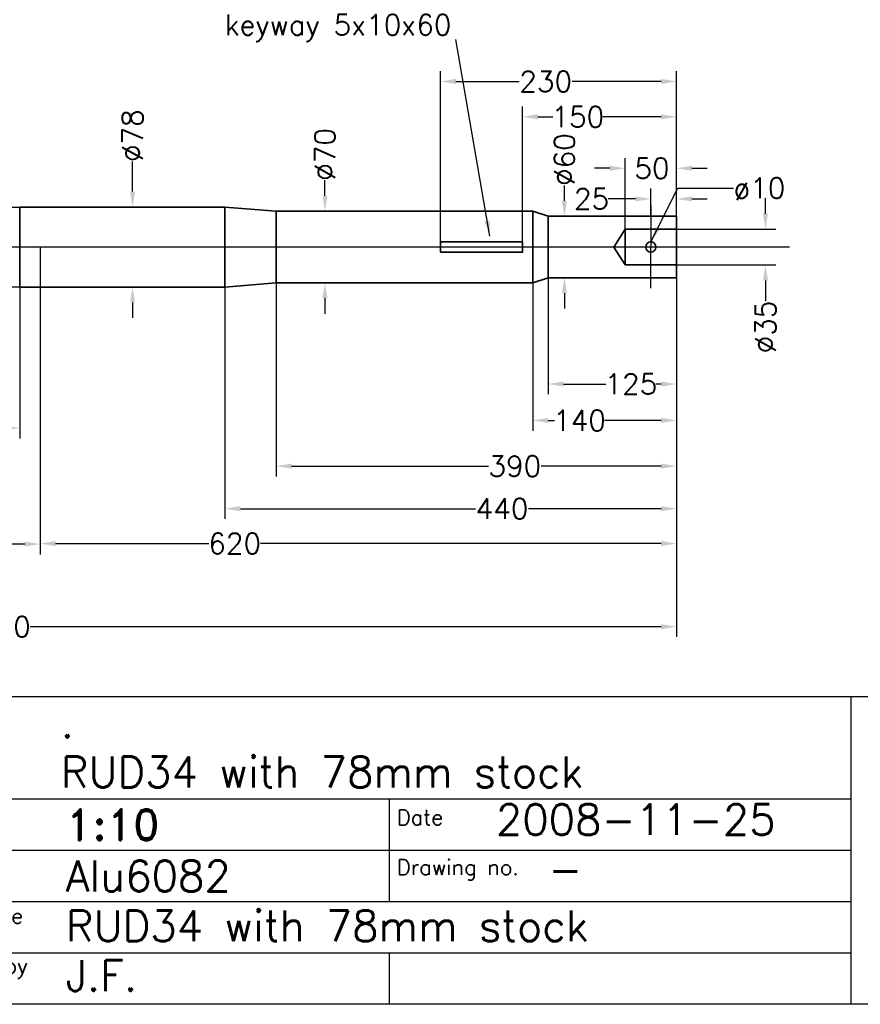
# Model space of a CAD drawing. Header units: millimetres. Extents: x 7844 to 10944, y 2976 to 5126.
# Tile 2 of 4: x 9584 to 10403, y 3026 to 3986. Entities that reach past the tile are written whole.
import ezdxf

# ---------------------------------------------------------------- set-up
doc = ezdxf.new("R2010")
doc.units = ezdxf.units.MM
doc.header["$LTSCALE"] = 25
doc.header["$MEASUREMENT"] = 0
doc.linetypes.add('CENTER', pattern=[50.8, 31.75, -6.35, 6.35, -6.35])
doc.layers.get('DEFPOINTS').update_dxf_attribs({"linetype": 'CONTINUOUS'})
for name, color, linetype in [('CENTER', 1, 'CENTER'), ('DIMS', 7, 'CONTINUOUS'), ('RAMME', 7, 'CONTINUOUS')]:
    doc.layers.add(name, color=color, linetype=linetype)
doc.layers.add('STOCK', color=5, linetype='CONTINUOUS', lineweight=35)
doc.styles.add('ROMAND', font='romand')
doc.styles.add('ROMANS', font='romans')
doc.dimstyles.new('Text 20', dxfattribs={"dimtxt": 20, "dimasz": 15, "dimexe": 10, "dimexo": 0, "dimgap": 0, "dimtad": 0, "dimdsep": 46, "dimtxsty": 'ROMANS', "dimcen": 10, "dimazin": 2, "dimtfac": 0.65, "dimtofl": 0, "dimtmove": 0, "dimatfit": 0, "dimfxl": 0, "dimtolj": 1, "dimarcsym": 0})

# ---------------------------------------------------------------- blocks, each defined once
blk = doc.blocks.new('*D21')
at = {"layer": 'DEFPOINTS', "color": 0}
for p in [(9881.76, 3799.24), (9994.32, 3799.24), (9934.32, 3729.24)]:
    blk.add_point(p, dxfattribs=at)
at = {"layer": 'DIMS', "color": 0, "lineweight": -2}
for p, q in [((9881.76, 3814.24), (9881.76, 3829.24)), ((9994.32, 3799.24), (9871.76, 3799.24)), ((9934.32, 3729.24), (9871.76, 3729.24)), ((9881.76, 3714.24), (9881.76, 3699.24))]:
    blk.add_line(p, q, dxfattribs=at)
at = {"layer": 'DIMS', "color": 0}
for points in [[(9879.26, 3814.24), (9884.26, 3814.24), (9881.76, 3799.24)], [(9879.26, 3714.24), (9884.26, 3714.24), (9881.76, 3729.24)]]:
    blk.add_solid(points, dxfattribs=at)
at = {"layer": 'DIMS', "color": 0, "insert": (9881.76, 3854.48), "char_height": 20, "attachment_point": 5, "rotation": 90, "style": 'ROMANS'}
blk.add_mtext('\\A1;%%C70', dxfattribs=at)
blk = doc.blocks.new('*D3')
at = {"layer": 'DEFPOINTS', "color": 0}
for p in [(9604.32, 3764.24), (8624.32, 3740.24), (8624.32, 3474.74)]:
    blk.add_point(p, dxfattribs=at)
at = {"layer": 'DIMS', "color": 0, "lineweight": -2}
for p, q in [((9604.32, 3764.24), (9604.32, 3464.74)), ((8624.32, 3740.24), (8624.32, 3464.74)), ((8639.32, 3474.74), (8907.11, 3474.74)), ((9589.32, 3474.74), (8958.54, 3474.74))]:
    blk.add_line(p, q, dxfattribs=at)
at = {"layer": 'DIMS', "color": 0}
for points in [[(8639.32, 3477.24), (8639.32, 3472.24), (8624.32, 3474.74)], [(9589.32, 3477.24), (9589.32, 3472.24), (9604.32, 3474.74)]]:
    blk.add_solid(points, dxfattribs=at)
at = {"layer": 'DIMS', "color": 0, "insert": (8932.82, 3474.74), "char_height": 20, "attachment_point": 5, "style": 'ROMANS'}
blk.add_mtext('\\A1;980', dxfattribs=at)
blk = doc.blocks.new('*D4')
at = {"layer": 'DEFPOINTS', "color": 0}
for p in [(8624.32, 3740.24), (9584.32, 3725.24), (9584.32, 3587.74)]:
    blk.add_point(p, dxfattribs=at)
at = {"layer": 'DIMS', "color": 0, "lineweight": -2}
for p, q in [((8624.32, 3740.24), (8624.32, 3577.74)), ((9584.32, 3725.24), (9584.32, 3577.74)), ((8639.32, 3587.74), (9118.61, 3587.74)), ((9569.32, 3587.74), (9170.04, 3587.74))]:
    blk.add_line(p, q, dxfattribs=at)
at = {"layer": 'DIMS', "color": 0}
for points in [[(8639.32, 3590.24), (8639.32, 3585.24), (8624.32, 3587.74)], [(9569.32, 3590.24), (9569.32, 3585.24), (9584.32, 3587.74)]]:
    blk.add_solid(points, dxfattribs=at)
at = {"layer": 'DIMS', "color": 0, "insert": (9144.32, 3587.74), "char_height": 20, "attachment_point": 5, "style": 'ROMANS'}
blk.add_mtext('\\A1;960', dxfattribs=at)
blk = doc.blocks.new('*D11')
at = {"layer": 'DEFPOINTS', "color": 0}
for p in [(10074.32, 3891.14), (10224.32, 3794.24), (10074.32, 3769.24)]:
    blk.add_point(p, dxfattribs=at)
at = {"layer": 'DIMS', "color": 0, "lineweight": -2}
for p, q in [((10074.32, 3769.24), (10074.32, 3901.14)), ((10224.32, 3794.24), (10224.32, 3901.14)), ((10089.32, 3891.14), (10103.88, 3891.14)), ((10209.32, 3891.14), (10152.45, 3891.14))]:
    blk.add_line(p, q, dxfattribs=at)
at = {"layer": 'DIMS', "color": 0}
for points in [[(10089.32, 3893.64), (10089.32, 3888.64), (10074.32, 3891.14)], [(10209.32, 3893.64), (10209.32, 3888.64), (10224.32, 3891.14)]]:
    blk.add_solid(points, dxfattribs=at)
at = {"layer": 'DIMS', "color": 0, "insert": (10128.16, 3891.14), "char_height": 20, "attachment_point": 5, "style": 'ROMANS'}
blk.add_mtext('\\A1;150', dxfattribs=at)
blk = doc.blocks.new('*D12')
at = {"layer": 'DEFPOINTS', "color": 0}
for p in [(9994.32, 3925.57), (10224.32, 3794.24), (9994.32, 3769.24)]:
    blk.add_point(p, dxfattribs=at)
at = {"layer": 'DIMS', "color": 0, "lineweight": -2}
for p, q in [((9994.32, 3769.24), (9994.32, 3935.57)), ((10224.32, 3794.24), (10224.32, 3935.57)), ((10009.32, 3925.57), (10071.13, 3925.57)), ((10209.32, 3925.57), (10122.56, 3925.57))]:
    blk.add_line(p, q, dxfattribs=at)
at = {"layer": 'DIMS', "color": 0}
for points in [[(10009.32, 3928.07), (10009.32, 3923.07), (9994.32, 3925.57)], [(10209.32, 3928.07), (10209.32, 3923.07), (10224.32, 3925.57)]]:
    blk.add_solid(points, dxfattribs=at)
at = {"layer": 'DIMS', "color": 0, "insert": (10096.85, 3925.57), "char_height": 20, "attachment_point": 5, "style": 'ROMANS'}
blk.add_mtext('\\A1;230', dxfattribs=at)
blk = doc.blocks.new('*D13')
at = {"layer": 'DEFPOINTS', "color": 0}
for p in [(10224.32, 3840.98), (10174.32, 3781.74), (10224.32, 3781.74)]:
    blk.add_point(p, dxfattribs=at)
at = {"layer": 'DIMS', "color": 0, "lineweight": -2}
for p, q in [((10174.32, 3781.74), (10174.32, 3850.98)), ((10224.32, 3781.74), (10224.32, 3850.98)), ((10159.32, 3840.98), (10144.32, 3840.98)), ((10239.32, 3840.98), (10254.32, 3840.98))]:
    blk.add_line(p, q, dxfattribs=at)
at = {"layer": 'DIMS', "color": 0}
for points in [[(10159.32, 3843.48), (10159.32, 3838.48), (10174.32, 3840.98)], [(10239.32, 3843.48), (10239.32, 3838.48), (10224.32, 3840.98)]]:
    blk.add_solid(points, dxfattribs=at)
at = {"layer": 'DIMS', "color": 0, "insert": (10200.43, 3840.98), "char_height": 20, "attachment_point": 5, "style": 'ROMANS'}
blk.add_mtext('\\A1;50', dxfattribs=at)
blk = doc.blocks.new('*D14')
at = {"layer": 'DEFPOINTS', "color": 0}
for p in [(10224.32, 3781.74), (10224.32, 3746.74), (10310.97, 3746.74)]:
    blk.add_point(p, dxfattribs=at)
at = {"layer": 'DIMS', "color": 0, "lineweight": -2}
for p, q in [((10310.97, 3796.74), (10310.97, 3811.74)), ((10224.32, 3781.74), (10320.97, 3781.74)), ((10224.32, 3746.74), (10320.97, 3746.74)), ((10310.97, 3731.74), (10310.97, 3711.5))]:
    blk.add_line(p, q, dxfattribs=at)
at = {"layer": 'DIMS', "color": 0}
for points in [[(10308.47, 3796.74), (10313.47, 3796.74), (10310.97, 3781.74)], [(10308.47, 3731.74), (10313.47, 3731.74), (10310.97, 3746.74)]]:
    blk.add_solid(points, dxfattribs=at)
at = {"layer": 'DIMS', "color": 0, "insert": (10310.97, 3686.26), "char_height": 20, "attachment_point": 5, "rotation": 90, "style": 'ROMANS'}
blk.add_mtext('\\A1;%%C35', dxfattribs=at)
blk = doc.blocks.new('*D15')
at = {"layer": 'DEFPOINTS', "color": 0}
for p in [(10199.32, 3811.11), (10199.32, 3794.24), (10224.32, 3764.24)]:
    blk.add_point(p, dxfattribs=at)
at = {"layer": 'DIMS', "color": 0, "lineweight": -2}
for p, q in [((10199.32, 3794.24), (10199.32, 3821.11)), ((10224.32, 3764.24), (10224.32, 3821.11)), ((10184.32, 3811.11), (10157.76, 3811.11)), ((10239.32, 3811.11), (10254.32, 3811.11))]:
    blk.add_line(p, q, dxfattribs=at)
at = {"layer": 'DIMS', "color": 0}
for points in [[(10184.32, 3813.61), (10184.32, 3808.61), (10199.32, 3811.11)], [(10239.32, 3813.61), (10239.32, 3808.61), (10224.32, 3811.11)]]:
    blk.add_solid(points, dxfattribs=at)
at = {"layer": 'DIMS', "color": 0, "insert": (10141.57, 3811.11), "char_height": 20, "attachment_point": 5, "style": 'ROMANS'}
blk.add_mtext('\\A1;25', dxfattribs=at)
blk = doc.blocks.new('*D16')
at = {"layer": 'DEFPOINTS', "color": 0}
for p in [(10099.32, 3734.24), (10224.32, 3734.24), (10099.32, 3630.74)]:
    blk.add_point(p, dxfattribs=at)
at = {"layer": 'DIMS', "color": 0, "lineweight": -2}
for p, q in [((10099.32, 3734.24), (10099.32, 3620.74)), ((10224.32, 3734.24), (10224.32, 3620.74)), ((10114.32, 3630.74), (10155.54, 3630.74)), ((10209.32, 3630.74), (10204.11, 3630.74))]:
    blk.add_line(p, q, dxfattribs=at)
at = {"layer": 'DIMS', "color": 0}
for points in [[(10114.32, 3633.24), (10114.32, 3628.24), (10099.32, 3630.74)], [(10209.32, 3633.24), (10209.32, 3628.24), (10224.32, 3630.74)]]:
    blk.add_solid(points, dxfattribs=at)
at = {"layer": 'DIMS', "color": 0, "insert": (10179.82, 3630.74), "char_height": 20, "attachment_point": 5, "style": 'ROMANS'}
blk.add_mtext('\\A1;125', dxfattribs=at)
blk = doc.blocks.new('*D17')
at = {"layer": 'DEFPOINTS', "color": 0}
for p in [(10224.32, 3734.24), (10084.32, 3729.24), (10084.32, 3595.24)]:
    blk.add_point(p, dxfattribs=at)
at = {"layer": 'DIMS', "color": 0, "lineweight": -2}
for p, q in [((10224.32, 3734.24), (10224.32, 3585.24)), ((10084.32, 3729.24), (10084.32, 3585.24)), ((10099.32, 3595.24), (10105.54, 3595.24)), ((10209.32, 3595.24), (10154.11, 3595.24))]:
    blk.add_line(p, q, dxfattribs=at)
at = {"layer": 'DIMS', "color": 0}
for points in [[(10099.32, 3597.74), (10099.32, 3592.74), (10084.32, 3595.24)], [(10209.32, 3597.74), (10209.32, 3592.74), (10224.32, 3595.24)]]:
    blk.add_solid(points, dxfattribs=at)
at = {"layer": 'DIMS', "color": 0, "insert": (10129.82, 3595.24), "char_height": 20, "attachment_point": 5, "style": 'ROMANS'}
blk.add_mtext('\\A1;140', dxfattribs=at)
blk = doc.blocks.new('*D18')
at = {"layer": 'DEFPOINTS', "color": 0}
for p in [(10224.32, 3734.24), (9834.32, 3729.24), (9834.32, 3550.74)]:
    blk.add_point(p, dxfattribs=at)
at = {"layer": 'DIMS', "color": 0, "lineweight": -2}
for p, q in [((10224.32, 3734.24), (10224.32, 3540.74)), ((9834.32, 3729.24), (9834.32, 3540.74)), ((9849.32, 3550.74), (10041.11, 3550.74)), ((10209.32, 3550.74), (10092.54, 3550.74))]:
    blk.add_line(p, q, dxfattribs=at)
at = {"layer": 'DIMS', "color": 0}
for points in [[(9849.32, 3553.24), (9849.32, 3548.24), (9834.32, 3550.74)], [(10209.32, 3553.24), (10209.32, 3548.24), (10224.32, 3550.74)]]:
    blk.add_solid(points, dxfattribs=at)
at = {"layer": 'DIMS', "color": 0, "insert": (10066.82, 3550.74), "char_height": 20, "attachment_point": 5, "style": 'ROMANS'}
blk.add_mtext('\\A1;390', dxfattribs=at)
blk = doc.blocks.new('*D19')
at = {"layer": 'DEFPOINTS', "color": 0}
for p in [(10224.32, 3734.24), (9784.32, 3725.24), (9784.32, 3509.24)]:
    blk.add_point(p, dxfattribs=at)
at = {"layer": 'DIMS', "color": 0, "lineweight": -2}
for p, q in [((10224.32, 3734.24), (10224.32, 3499.24)), ((9784.32, 3725.24), (9784.32, 3499.24)), ((9799.32, 3509.24), (10028.61, 3509.24)), ((10209.32, 3509.24), (10080.04, 3509.24))]:
    blk.add_line(p, q, dxfattribs=at)
at = {"layer": 'DIMS', "color": 0}
for points in [[(9799.32, 3511.74), (9799.32, 3506.74), (9784.32, 3509.24)], [(10209.32, 3511.74), (10209.32, 3506.74), (10224.32, 3509.24)]]:
    blk.add_solid(points, dxfattribs=at)
at = {"layer": 'DIMS', "color": 0, "insert": (10054.32, 3509.24), "char_height": 20, "attachment_point": 5, "style": 'ROMANS'}
blk.add_mtext('\\A1;440', dxfattribs=at)
blk = doc.blocks.new('*D20')
at = {"layer": 'DEFPOINTS', "color": 0}
for p in [(9694.32, 3803.24), (9694.32, 3803.24), (9694.32, 3725.24)]:
    blk.add_point(p, dxfattribs=at)
at = {"layer": 'DIMS', "color": 0, "lineweight": -2}
for p, q in [((9694.32, 3818.24), (9694.32, 3847.53)), ((9694.32, 3803.24), (9684.32, 3803.24)), ((9694.32, 3725.24), (9684.32, 3725.24)), ((9694.32, 3710.24), (9694.32, 3695.24))]:
    blk.add_line(p, q, dxfattribs=at)
at = {"layer": 'DIMS', "color": 0}
for points in [[(9691.82, 3818.24), (9696.82, 3818.24), (9694.32, 3803.24)], [(9691.82, 3710.24), (9696.82, 3710.24), (9694.32, 3725.24)]]:
    blk.add_solid(points, dxfattribs=at)
at = {"layer": 'DIMS', "color": 0, "insert": (9694.32, 3872.76), "char_height": 20, "attachment_point": 5, "rotation": 90, "style": 'ROMANS'}
blk.add_mtext('\\A1;%%C78', dxfattribs=at)
blk = doc.blocks.new('*D22')
at = {"layer": 'DEFPOINTS', "color": 0}
for p in [(10099.32, 3794.24), (10099.32, 3734.24), (10115.07, 3734.24)]:
    blk.add_point(p, dxfattribs=at)
at = {"layer": 'DIMS', "color": 0, "lineweight": -2}
for p, q in [((10115.07, 3809.24), (10115.07, 3824.24)), ((10099.32, 3794.24), (10125.07, 3794.24)), ((10099.32, 3734.24), (10125.07, 3734.24)), ((10115.07, 3719.24), (10115.07, 3704.24))]:
    blk.add_line(p, q, dxfattribs=at)
at = {"layer": 'DIMS', "color": 0}
for points in [[(10112.57, 3809.24), (10117.57, 3809.24), (10115.07, 3794.24)], [(10112.57, 3719.24), (10117.57, 3719.24), (10115.07, 3734.24)]]:
    blk.add_solid(points, dxfattribs=at)
at = {"layer": 'DIMS', "color": 0, "insert": (10115.07, 3849.48), "char_height": 20, "attachment_point": 5, "rotation": 90, "style": 'ROMANS'}
blk.add_mtext('\\A1;%%C60', dxfattribs=at)
blk = doc.blocks.new('*D23')
at = {"layer": 'DEFPOINTS', "color": 0}
for p in [(9604.32, 3764.24), (10224.32, 3734.24), (9604.32, 3475.24)]:
    blk.add_point(p, dxfattribs=at)
at = {"layer": 'DIMS', "color": 0, "lineweight": -2}
for p, q in [((9604.32, 3764.24), (9604.32, 3465.24)), ((10224.32, 3734.24), (10224.32, 3465.24)), ((9619.32, 3475.24), (9768.58, 3475.24)), ((10209.32, 3475.24), (9819.06, 3475.24))]:
    blk.add_line(p, q, dxfattribs=at)
at = {"layer": 'DIMS', "color": 0}
for points in [[(9619.32, 3477.74), (9619.32, 3472.74), (9604.32, 3475.24)], [(10209.32, 3477.74), (10209.32, 3472.74), (10224.32, 3475.24)]]:
    blk.add_solid(points, dxfattribs=at)
at = {"layer": 'DIMS', "color": 0, "insert": (9793.82, 3475.24), "char_height": 20, "attachment_point": 5, "style": 'ROMANS'}
blk.add_mtext('\\A1;620', dxfattribs=at)
blk = doc.blocks.new('*D24')
at = {"layer": 'DEFPOINTS', "color": 0}
for p in [(8624.32, 3740.24), (10224.32, 3734.24), (10224.32, 3394.24)]:
    blk.add_point(p, dxfattribs=at)
at = {"layer": 'DIMS', "color": 0, "lineweight": -2}
for p, q in [((8624.32, 3740.24), (8624.32, 3384.24)), ((10224.32, 3734.24), (10224.32, 3384.24)), ((8639.32, 3394.24), (9527.01, 3394.24)), ((10209.32, 3394.24), (9594.63, 3394.24))]:
    blk.add_line(p, q, dxfattribs=at)
at = {"layer": 'DIMS', "color": 0}
for points in [[(8639.32, 3396.74), (8639.32, 3391.74), (8624.32, 3394.24)], [(10209.32, 3396.74), (10209.32, 3391.74), (10224.32, 3394.24)]]:
    blk.add_solid(points, dxfattribs=at)
at = {"layer": 'DIMS', "color": 0, "insert": (9560.82, 3394.24), "char_height": 20, "attachment_point": 5, "style": 'ROMANS'}
blk.add_mtext('\\A1;1600', dxfattribs=at)

msp = doc.modelspace()

# ---------------------------------------------------------------- linework, layer by layer
at = {"layer": 'CENTER'}
for p, q in [((10199.321, 3804.24), (10199.321, 3764.24)), ((10334.421, 3764.24), (8624.321, 3764.24)), ((10199.321, 3724.24), (10199.321, 3764.24))]:
    msp.add_line(p, q, dxfattribs=at)
at = {"layer": 'RAMME'}
for p, q in [((8994.321, 3326.24), (10894.321, 3326.24)), ((10394.321, 3326.24), (10394.321, 3026.24)), ((10394.321, 3226.24), (8994.321, 3226.24)), ((9944.321, 3226.24), (9944.321, 3126.24)), ((10394.321, 3176.24), (8994.321, 3176.24)), ((10394.321, 3126.24), (8994.321, 3126.24)), ((10394.321, 3076.24), (8994.321, 3076.24)), ((9944.321, 3076.24), (9944.321, 3026.24)), ((10894.321, 3026.24), (7894.321, 3026.24))]:
    msp.add_line(p, q, dxfattribs=at)
at = {"layer": 'STOCK'}
for p, q in [((8624.321, 3788.24), (9584.321, 3803.24)), ((9584.321, 3803.24), (9584.321, 3725.24)), ((9784.321, 3803.24), (9584.321, 3803.24)), ((9784.321, 3803.24), (9784.321, 3725.24)), ((9834.321, 3799.24), (9784.321, 3803.24)), ((9834.321, 3799.24), (9834.321, 3729.24)), ((10084.321, 3799.24), (9834.321, 3799.24)), ((10084.321, 3799.24), (10084.321, 3729.24)), ((10099.321, 3794.24), (10084.321, 3799.24)), ((10224.321, 3794.24), (10099.321, 3794.24)), ((10099.321, 3794.24), (10099.321, 3734.24)), ((10224.321, 3764.24), (10224.321, 3794.24)), ((10174.321, 3781.74), (10163.321, 3764.24)), ((10224.321, 3781.74), (10174.321, 3781.74)), ((10174.321, 3781.74), (10174.321, 3764.24)), ((10174.321, 3746.74), (10163.321, 3764.24)), ((10174.321, 3746.74), (10174.321, 3764.24)), ((10224.321, 3734.24), (10224.321, 3764.24)), ((10224.321, 3746.74), (10174.321, 3746.74)), ((8624.321, 3740.24), (9584.321, 3725.24)), ((10099.321, 3734.24), (10084.321, 3729.24)), ((10099.321, 3734.24), (10224.321, 3734.24)), ((9784.321, 3725.24), (9584.321, 3725.24)), ((9834.321, 3729.24), (9784.321, 3725.24)), ((10084.321, 3729.24), (9834.321, 3729.24))]:
    msp.add_line(p, q, dxfattribs=at)
msp.add_lwpolyline([(9994.321, 3759.24), (10074.321, 3759.24), (10074.321, 3769.24), (9994.321, 3769.24)], close=True, dxfattribs=at)
msp.add_circle((10199.321, 3764.24), 5, dxfattribs=at)

# ---------------------------------------------------------------- texts
at = {"layer": 'DIMS', "char_height": 20, "style": 'ROMANS'}
for s, insert, attachment_point in [('\\A1;keyway 5x10x60', (10005.056, 3964.06), 9), ('\\A1;ø10', (10279.86, 3831.714), 1)]:
    msp.add_mtext(s, dxfattribs=dict(at, insert=insert, attachment_point=attachment_point))
at = {"layer": 'RAMME'}
for s, height, style, p in [('.', 30, 'ROMANS', (9624.321, 3286.24)), ('RUD34 with 78mm stock', 30, 'ROMANS', (9624.321, 3237.669)), ('1:10', 30, 'ROMAND', (9629.321, 3186.24)), ('Date', 15, 'ROMANS', (9951.838, 3200.861)), ('2008-11-25', 30, 'ROMANS', (10048.321, 3191.24)), ('Alu6082', 30, 'ROMANS', (9629.321, 3136.24)), ('Drawing no.', 15, 'ROMANS', (9951.838, 3152.29)), ('-', 30, 'ROMANS', (10099.321, 3142.669)), ('Filename', 15, 'ROMANS', (9498.871, 3104.88)), ('RUD34 with 78mm stock', 30, 'ROMANS', (9629.321, 3087.669)), ('Drawn by', 15, 'ROMANS', (9498.871, 3056.309)), ('J.F.', 30, 'ROMANS', (9629.321, 3039.097))]:
    msp.add_text(s, height=height, dxfattribs=dict(at, style=style)).set_placement(p)

# ---------------------------------------------------------------- dimensions: what is measured, and where the dimension line sits
at = {"layer": 'DIMS'}
for base, p1, p2, picture, middle in [((9994.321, 3925.57), (10224.321, 3794.24), (9994.321, 3769.24), '*D12', (10096.849, 3925.57)), ((10074.321, 3891.145), (10224.321, 3794.24), (10074.321, 3769.24), '*D11', (10128.165, 3891.145)), ((10224.321, 3840.982), (10174.321, 3781.74), (10224.321, 3781.74), '*D13', (10200.43, 3840.982)), ((10199.321, 3811.109), (10224.321, 3764.24), (10199.321, 3794.24), '*D15', (10141.573, 3811.109)), ((8624.321, 3474.74), (9604.322, 3764.24), (8624.321, 3740.24), '*D3', (8932.821, 3474.74)), ((9604.322, 3475.24), (10224.321, 3734.24), (9604.322, 3764.24), '*D23', (9793.821, 3475.24)), ((9584.321, 3587.74), (8624.321, 3740.24), (9584.321, 3725.24), '*D4', (9144.321, 3587.74)), ((10224.321, 3394.24), (8624.321, 3740.24), (10224.321, 3734.24), '*D24', (9560.821, 3394.24)), ((9784.321, 3509.24), (10224.321, 3734.24), (9784.321, 3725.24), '*D19', (10054.321, 3509.24)), ((9834.321, 3550.74), (10224.321, 3734.24), (9834.321, 3729.24), '*D18', (10066.821, 3550.74)), ((10084.321, 3595.24), (10224.321, 3734.24), (10084.321, 3729.24), '*D17', (10129.821, 3595.24)), ((10099.321, 3630.74), (10224.321, 3734.24), (10099.321, 3734.24), '*D16', (10179.821, 3630.74))]:
    dim = msp.add_linear_dim(base=base, p1=p1, p2=p2, dimstyle='Text 20', dxfattribs=at)
    dim.commit()
    dim.dimension.update_dxf_attribs({"geometry": picture, "text_midpoint": middle, "dimtype": 128})
for base, p1, p2, picture, middle in [((9694.321, 3803.24), (9694.321, 3725.24), (9694.321, 3803.24), '*D20', (9694.321, 3872.764)), ((9881.757, 3799.24), (9934.321, 3729.24), (9994.321, 3799.24), '*D21', (9881.757, 3854.478)), ((10115.068, 3734.24), (10099.321, 3794.24), (10099.321, 3734.24), '*D22', (10115.068, 3849.478)), ((10310.967, 3746.74), (10224.321, 3781.74), (10224.321, 3746.74), '*D14', (10310.967, 3686.264))]:
    dim = msp.add_linear_dim(base=base, p1=p1, p2=p2, angle=90, text='%%C<>', dimstyle='Text 20', dxfattribs=at)
    dim.commit()
    dim.dimension.update_dxf_attribs({"geometry": picture, "text_midpoint": middle, "dimtype": 128})

# ---------------------------------------------------------------- leaders
msp.add_leader([(10042.345, 3774.768), (10009.321, 3966.567)], dimstyle='Text 20', override={"dimgap": 0, "dimtad": 0}, dxfattribs=at)
msp.add_leader([(10199.321, 3769.24), (10225.638, 3821.714), (10279.86, 3821.714)], dimstyle='Text 20', dxfattribs=at)

doc.saveas('drawing.dxf')
